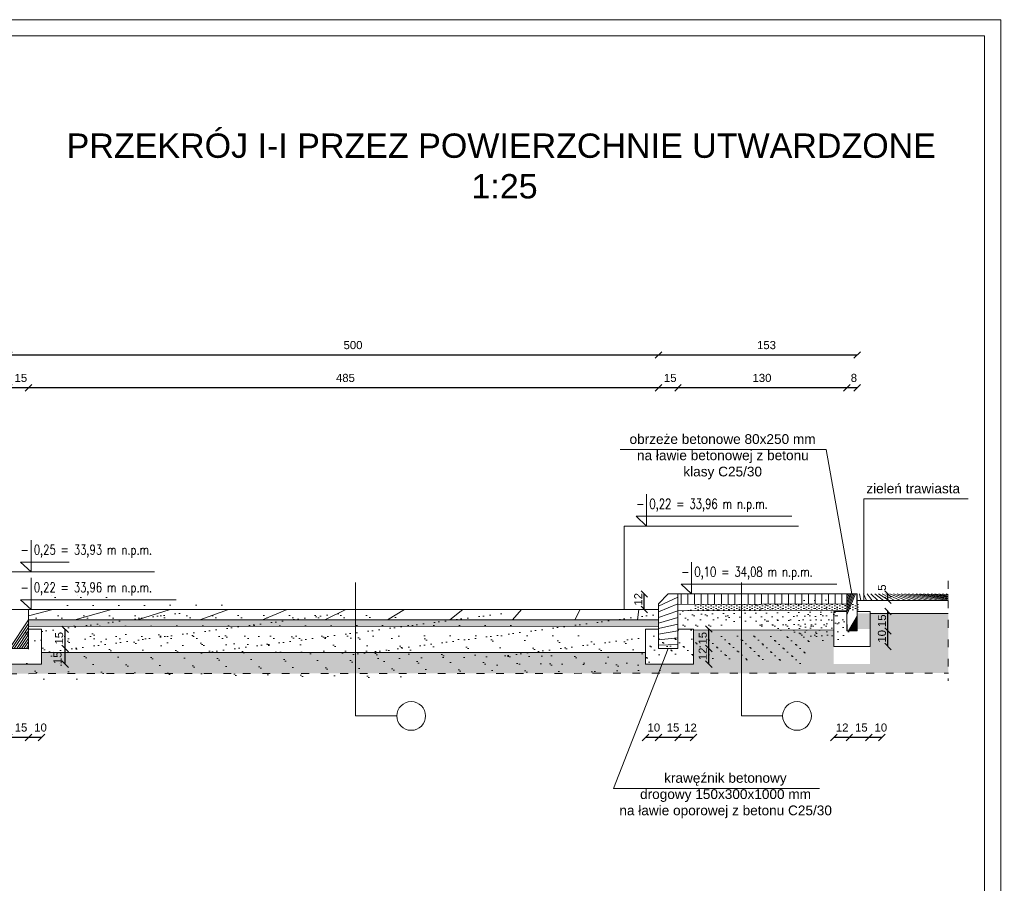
# Model space of a CAD drawing. Header units: millimetres. Extents: x 6528 to 149658, y 3342 to 12852.
# Tile 42 of 122: x 60696 to 63728, y 10192 to 12852. Entities that reach past the tile are written whole.
import ezdxf

# ---------------------------------------------------------------- set-up
doc = ezdxf.new("R2010")
doc.units = ezdxf.units.MM
doc.linetypes.add('ACAD_ISO03W100', pattern=[30, 12, -18])
doc.layers.add('&_opisy_100', color=51, linetype='Continuous', lineweight=20)
doc.layers.add('R-TAB', color=1, linetype='Continuous')
doc.styles.add('Romans', font='romans.shx', dxfattribs={"width": 0.75})
doc.styles.get("Standard").update_dxf_attribs({"font": 'arial.ttf'})
doc.dimstyles.new('ISO-25', dxfattribs={"dimtxt": 2.5, "dimasz": 2.5, "dimexe": 1.25, "dimexo": 0.625, "dimtad": 1, "dimtxsty": 'Standard', "dimcen": 2.5, "dimadec": 0, "dimazin": 0, "dimtfac": 1, "dimtmove": 0, "dimatfit": 3, "dimfxl": 1, "dimarcsym": 0})
pattern_1 = [(45, (-1177904039.336541, -935728624.1401767), (-11.22532015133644, 11.22532015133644), [])]

# ---------------------------------------------------------------- blocks, each defined once
blk = doc.blocks.new('_Oblique')
at = {"color": 0, "linetype": 'ByBlock', "lineweight": -2}
blk.add_line((-0.5, -0.5), (0.5, 0.5), dxfattribs=at)
blk = doc.blocks.new('*D1069')
at = {"color": 0, "lineweight": -2, "transparency": 16777216}
blk.add_line((60722.99367547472, 10641.53837944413), (60662.99367547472, 10641.53837944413), dxfattribs=at)
at = {"layer": 'Defpoints', "color": 0, "transparency": 16777216}
for p in [(60662.99367547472, 10915.5793753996), (60722.99367547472, 10915.5793753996), (60662.99367547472, 10641.53837944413)]:
    blk.add_point(p, dxfattribs=at)
at = {"color": 0, "lineweight": -2, "transparency": 16777216, "xscale": 20, "yscale": 20, "zscale": 20, "rotation": 180}
blk.add_blockref('_Oblique', (60662.99367547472, 10641.53837944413), dxfattribs=at)
at = {"color": 0, "lineweight": -2, "transparency": 16777216, "xscale": 20, "yscale": 20, "zscale": 20}
blk.add_blockref('_Oblique', (60722.99367547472, 10641.53837944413), dxfattribs=at)
at = {"color": 0, "lineweight": 20, "transparency": 16777216, "insert": (60699.92768788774, 10672.06709004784), "char_height": 25, "width": 33.3731241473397, "attachment_point": 5}
blk.add_mtext('15', dxfattribs=at)
blk = doc.blocks.new('*D1070')
at = {"color": 0, "lineweight": -2, "transparency": 16777216}
blk.add_line((60762.99367547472, 10641.53837944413), (60722.99367547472, 10641.53837944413), dxfattribs=at)
at = {"layer": 'Defpoints', "color": 0, "transparency": 16777216}
for p in [(60722.99367547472, 10915.5793753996), (60762.99367547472, 10915.5793753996), (60722.99367547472, 10641.53837944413)]:
    blk.add_point(p, dxfattribs=at)
at = {"color": 0, "lineweight": -2, "transparency": 16777216, "xscale": 20, "yscale": 20, "zscale": 20, "rotation": 180}
blk.add_blockref('_Oblique', (60722.99367547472, 10641.53837944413), dxfattribs=at)
at = {"color": 0, "lineweight": -2, "transparency": 16777216, "xscale": 20, "yscale": 20, "zscale": 20}
blk.add_blockref('_Oblique', (60762.99367547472, 10641.53837944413), dxfattribs=at)
at = {"color": 0, "lineweight": 20, "transparency": 16777216, "insert": (60759.92768788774, 10672.06709004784), "char_height": 25, "width": 33.3731241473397, "attachment_point": 5}
blk.add_mtext('10', dxfattribs=at)
blk = doc.blocks.new('*D1071')
at = {"color": 0, "lineweight": -2, "transparency": 16777216}
blk.add_line((62662.99367547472, 10641.53837944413), (62622.99367547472, 10641.53837944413), dxfattribs=at)
at = {"layer": 'Defpoints', "color": 0, "transparency": 16777216}
for p in [(62662.99367547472, 10915.5793753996), (62622.99367547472, 10867.5793753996), (62622.99367547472, 10641.53837944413)]:
    blk.add_point(p, dxfattribs=at)
at = {"color": 0, "lineweight": -2, "transparency": 16777216, "xscale": 20, "yscale": 20, "zscale": 20, "rotation": 180}
blk.add_blockref('_Oblique', (62622.99367547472, 10641.53837944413), dxfattribs=at)
at = {"color": 0, "lineweight": -2, "transparency": 16777216, "xscale": 20, "yscale": 20, "zscale": 20}
blk.add_blockref('_Oblique', (62662.99367547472, 10641.53837944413), dxfattribs=at)
at = {"color": 0, "lineweight": 20, "transparency": 16777216, "insert": (62648.83481193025, 10672.06709004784), "char_height": 25, "width": 33.3731241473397, "attachment_point": 5}
blk.add_mtext('10', dxfattribs=at)
blk = doc.blocks.new('*D1072')
at = {"color": 0, "lineweight": -2, "transparency": 16777216}
blk.add_line((62722.99367547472, 10641.53837944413), (62662.99367547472, 10641.53837944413), dxfattribs=at)
at = {"layer": 'Defpoints', "color": 0, "transparency": 16777216}
for p in [(62662.99367547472, 10915.5793753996), (62722.99367547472, 10915.5793753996), (62662.99367547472, 10641.53837944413)]:
    blk.add_point(p, dxfattribs=at)
at = {"color": 0, "lineweight": -2, "transparency": 16777216, "xscale": 20, "yscale": 20, "zscale": 20, "rotation": 180}
blk.add_blockref('_Oblique', (62662.99367547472, 10641.53837944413), dxfattribs=at)
at = {"color": 0, "lineweight": -2, "transparency": 16777216, "xscale": 20, "yscale": 20, "zscale": 20}
blk.add_blockref('_Oblique', (62722.99367547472, 10641.53837944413), dxfattribs=at)
at = {"color": 0, "lineweight": 20, "transparency": 16777216, "insert": (62707.92768788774, 10672.06709004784), "char_height": 25, "width": 33.3731241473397, "attachment_point": 5}
blk.add_mtext('15', dxfattribs=at)
blk = doc.blocks.new('*D1073')
at = {"color": 0, "lineweight": -2, "transparency": 16777216}
blk.add_line((62770.99367547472, 10641.53837944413), (62722.99367547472, 10641.53837944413), dxfattribs=at)
at = {"layer": 'Defpoints', "color": 0, "transparency": 16777216}
for p in [(62722.99367547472, 10915.5793753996), (62770.99367547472, 10915.5793753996), (62722.99367547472, 10641.53837944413)]:
    blk.add_point(p, dxfattribs=at)
at = {"color": 0, "lineweight": -2, "transparency": 16777216, "xscale": 20, "yscale": 20, "zscale": 20, "rotation": 180}
blk.add_blockref('_Oblique', (62722.99367547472, 10641.53837944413), dxfattribs=at)
at = {"color": 0, "lineweight": -2, "transparency": 16777216, "xscale": 20, "yscale": 20, "zscale": 20}
blk.add_blockref('_Oblique', (62770.99367547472, 10641.53837944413), dxfattribs=at)
at = {"color": 0, "lineweight": 20, "transparency": 16777216, "insert": (62761.62037897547, 10671.81805051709), "char_height": 25, "width": 33.3731241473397, "attachment_point": 5}
blk.add_mtext('12', dxfattribs=at)
blk = doc.blocks.new('*D1074')
at = {"color": 0, "lineweight": -2, "transparency": 16777216}
blk.add_line((63250.99367547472, 10641.53837944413), (63202.99367547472, 10641.53837944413), dxfattribs=at)
at = {"layer": 'Defpoints', "color": 0, "transparency": 16777216}
for p in [(63250.99367547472, 10915.5793753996), (63202.99367547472, 10867.5793753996), (63202.99367547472, 10641.53837944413)]:
    blk.add_point(p, dxfattribs=at)
at = {"color": 0, "lineweight": -2, "transparency": 16777216, "xscale": 20, "yscale": 20, "zscale": 20, "rotation": 180}
blk.add_blockref('_Oblique', (63202.99367547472, 10641.53837944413), dxfattribs=at)
at = {"color": 0, "lineweight": -2, "transparency": 16777216, "xscale": 20, "yscale": 20, "zscale": 20}
blk.add_blockref('_Oblique', (63250.99367547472, 10641.53837944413), dxfattribs=at)
at = {"color": 0, "lineweight": 20, "transparency": 16777216, "insert": (63228.83481193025, 10672.06709004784), "char_height": 25, "width": 33.3731241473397, "attachment_point": 5}
blk.add_mtext('12', dxfattribs=at)
blk = doc.blocks.new('*D1075')
at = {"color": 0, "lineweight": -2, "transparency": 16777216}
blk.add_line((63310.99367547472, 10641.53837944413), (63250.99367547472, 10641.53837944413), dxfattribs=at)
at = {"layer": 'Defpoints', "color": 0, "transparency": 16777216}
for p in [(63250.99367547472, 10915.5793753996), (63310.99367547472, 10915.5793753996), (63250.99367547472, 10641.53837944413)]:
    blk.add_point(p, dxfattribs=at)
at = {"color": 0, "lineweight": -2, "transparency": 16777216, "xscale": 20, "yscale": 20, "zscale": 20, "rotation": 180}
blk.add_blockref('_Oblique', (63250.99367547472, 10641.53837944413), dxfattribs=at)
at = {"color": 0, "lineweight": -2, "transparency": 16777216, "xscale": 20, "yscale": 20, "zscale": 20}
blk.add_blockref('_Oblique', (63310.99367547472, 10641.53837944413), dxfattribs=at)
at = {"color": 0, "lineweight": 20, "transparency": 16777216, "insert": (63287.92768788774, 10672.06709004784), "char_height": 25, "width": 33.3731241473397, "attachment_point": 5}
blk.add_mtext('15', dxfattribs=at)
blk = doc.blocks.new('*D1076')
at = {"color": 0, "lineweight": -2, "transparency": 16777216}
blk.add_line((63350.99367547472, 10641.53837944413), (63310.99367547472, 10641.53837944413), dxfattribs=at)
at = {"layer": 'Defpoints', "color": 0, "transparency": 16777216}
for p in [(63310.99367547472, 10915.5793753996), (63350.99367547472, 10915.5793753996), (63310.99367547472, 10641.53837944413)]:
    blk.add_point(p, dxfattribs=at)
at = {"color": 0, "lineweight": -2, "transparency": 16777216, "xscale": 20, "yscale": 20, "zscale": 20, "rotation": 180}
blk.add_blockref('_Oblique', (63310.99367547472, 10641.53837944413), dxfattribs=at)
at = {"color": 0, "lineweight": -2, "transparency": 16777216, "xscale": 20, "yscale": 20, "zscale": 20}
blk.add_blockref('_Oblique', (63350.99367547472, 10641.53837944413), dxfattribs=at)
at = {"color": 0, "lineweight": 20, "transparency": 16777216, "insert": (63347.92768788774, 10672.06709004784), "char_height": 25, "width": 33.3731241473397, "attachment_point": 5}
blk.add_mtext('10', dxfattribs=at)
blk = doc.blocks.new('*D1077')
at = {"color": 0, "lineweight": -2, "transparency": 16777216}
blk.add_line((60835.70829034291, 10867.5793753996), (60835.70829034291, 10915.5793753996), dxfattribs=at)
at = {"layer": 'Defpoints', "color": 0, "transparency": 16777216}
for p in [(60722.99367547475, 10915.5793753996), (60835.70829034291, 10915.5793753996), (60762.99367547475, 10867.5793753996)]:
    blk.add_point(p, dxfattribs=at)
at = {"color": 0, "lineweight": -2, "transparency": 16777216, "xscale": 20, "yscale": 20, "zscale": 20}
for p, rotation in [((60835.70829034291, 10915.5793753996), 90), ((60835.70829034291, 10867.5793753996), 270)]:
    blk.add_blockref('_Oblique', p, dxfattribs=dict(at, rotation=rotation))
at = {"color": 0, "lineweight": 20, "transparency": 16777216, "insert": (60812.25254416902, 10886.90258397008), "char_height": 25, "attachment_point": 5, "rotation": 90}
blk.add_mtext('15', dxfattribs=at)
blk = doc.blocks.new('*D1078')
at = {"color": 0, "lineweight": -2, "transparency": 16777216}
blk.add_line((60835.70829320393, 10915.5793753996), (60835.70829320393, 10974.67140616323), dxfattribs=at)
at = {"layer": 'Defpoints', "color": 0, "transparency": 16777216}
for p in [(60722.99367547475, 10974.67140616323), (60835.70829320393, 10974.67140616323), (60762.99367547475, 10915.5793753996)]:
    blk.add_point(p, dxfattribs=at)
at = {"color": 0, "lineweight": -2, "transparency": 16777216, "xscale": 20, "yscale": 20, "zscale": 20}
for p, rotation in [((60835.70829320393, 10974.67140616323), 90), ((60835.70829320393, 10915.5793753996), 270)]:
    blk.add_blockref('_Oblique', p, dxfattribs=dict(at, rotation=rotation))
at = {"color": 0, "lineweight": 20, "transparency": 16777216, "insert": (60817.14517188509, 10947.12523747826), "char_height": 25, "attachment_point": 5, "rotation": 90}
blk.add_mtext('15', dxfattribs=at)
blk = doc.blocks.new('*D1079')
at = {"color": 0, "lineweight": -2, "transparency": 16777216}
blk.add_line((62619.29196930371, 11035.57937778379), (62619.29196930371, 11083.5793753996), dxfattribs=at)
at = {"layer": 'Defpoints', "color": 0, "transparency": 16777216}
for p in [(62619.29196930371, 11083.5793753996), (62692.99367547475, 11083.5793753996), (62546.5773487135, 11035.57937778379)]:
    blk.add_point(p, dxfattribs=at)
at = {"color": 0, "lineweight": -2, "transparency": 16777216, "xscale": 20, "yscale": 20, "zscale": 20}
for p, rotation in [((62619.29196930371, 11083.5793753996), 90), ((62619.29196930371, 11035.57937778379), 270)]:
    blk.add_blockref('_Oblique', p, dxfattribs=dict(at, rotation=rotation))
at = {"color": 0, "lineweight": 20, "transparency": 16777216, "insert": (62600.72884512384, 11067.12523986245), "char_height": 25, "attachment_point": 5, "rotation": 90}
blk.add_mtext('12', dxfattribs=at)
blk = doc.blocks.new('*D1080')
at = {"color": 0, "lineweight": -2, "transparency": 16777216}
blk.add_line((62817.92563081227, 10867.5793753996), (62817.92563081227, 10915.58498598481), dxfattribs=at)
at = {"layer": 'Defpoints', "color": 0, "transparency": 16777216}
for p in [(62722.99367547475, 10915.58498598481), (62817.92563081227, 10915.58498598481), (62770.99367547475, 10867.5793753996)]:
    blk.add_point(p, dxfattribs=at)
at = {"color": 0, "lineweight": -2, "transparency": 16777216, "xscale": 20, "yscale": 20, "zscale": 20}
for p, rotation in [((62817.92563081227, 10915.58498598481), 90), ((62817.92563081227, 10867.5793753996), 270)]:
    blk.add_blockref('_Oblique', p, dxfattribs=dict(at, rotation=rotation))
at = {"color": 0, "lineweight": 20, "transparency": 16777216, "insert": (62799.36250520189, 10899.13085044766), "char_height": 25, "attachment_point": 5, "rotation": 90}
blk.add_mtext('12', dxfattribs=at)
blk = doc.blocks.new('*D1081')
at = {"color": 0, "lineweight": -2, "transparency": 16777216}
blk.add_line((62817.92563319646, 10915.57937349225), (62817.92563319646, 10975.5793753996), dxfattribs=at)
at = {"layer": 'Defpoints', "color": 0, "transparency": 16777216}
for p in [(62722.99367547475, 10975.5793753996), (62817.92563319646, 10975.5793753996), (62770.99367547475, 10915.57937349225)]:
    blk.add_point(p, dxfattribs=at)
at = {"color": 0, "lineweight": -2, "transparency": 16777216, "xscale": 20, "yscale": 20, "zscale": 20}
for p, rotation in [((62817.92563319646, 10975.5793753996), 90), ((62817.92563319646, 10915.57937349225), 270)]:
    blk.add_blockref('_Oblique', p, dxfattribs=dict(at, rotation=rotation))
at = {"color": 0, "lineweight": 20, "transparency": 16777216, "insert": (62799.36250520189, 10947.13084854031), "char_height": 25, "attachment_point": 5, "rotation": 90}
blk.add_mtext('15', dxfattribs=at)
blk = doc.blocks.new('*D1082')
at = {"color": 0, "lineweight": -2, "transparency": 16777216}
blk.add_line((63369.92563319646, 10921.5793753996), (63369.92563319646, 10969.58498598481), dxfattribs=at)
at = {"layer": 'Defpoints', "color": 0, "transparency": 16777216}
for p in [(63274.99367547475, 10969.58498598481), (63369.92563319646, 10969.58498598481), (63314.99367547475, 10921.5793753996)]:
    blk.add_point(p, dxfattribs=at)
at = {"color": 0, "lineweight": -2, "transparency": 16777216, "xscale": 20, "yscale": 20, "zscale": 20}
for p, rotation in [((63369.92563319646, 10969.58498598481), 90), ((63369.92563319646, 10921.5793753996), 270)]:
    blk.add_blockref('_Oblique', p, dxfattribs=dict(at, rotation=rotation))
at = {"color": 0, "lineweight": 20, "transparency": 16777216, "insert": (63351.36250520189, 10953.13085044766), "char_height": 25, "attachment_point": 5, "rotation": 90}
blk.add_mtext('10', dxfattribs=at)
blk = doc.blocks.new('*D1083')
at = {"color": 0, "lineweight": -2, "transparency": 16777216}
blk.add_line((63369.92563415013, 10969.57937349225), (63369.92563415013, 11029.5793753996), dxfattribs=at)
at = {"layer": 'Defpoints', "color": 0, "transparency": 16777216}
for p in [(63274.99367547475, 11029.5793753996), (63369.92563415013, 11029.5793753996), (63322.99367547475, 10969.57937349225)]:
    blk.add_point(p, dxfattribs=at)
at = {"color": 0, "lineweight": -2, "transparency": 16777216, "xscale": 20, "yscale": 20, "zscale": 20}
for p, rotation in [((63369.92563415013, 11029.5793753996), 90), ((63369.92563415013, 10969.57937349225), 270)]:
    blk.add_blockref('_Oblique', p, dxfattribs=dict(at, rotation=rotation))
at = {"color": 0, "lineweight": 20, "transparency": 16777216, "insert": (63351.36250520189, 11001.13084854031), "char_height": 25, "attachment_point": 5, "rotation": 90}
blk.add_mtext('15', dxfattribs=at)
blk = doc.blocks.new('*D1084')
at = {"color": 0, "lineweight": -2, "transparency": 16777216}
blk.add_line((63369.92563701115, 11064.11058939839), (63369.92563701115, 11083.57937516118), dxfattribs=at)
at = {"layer": 'Defpoints', "color": 0, "transparency": 16777216}
for p in [(63274.99367547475, 11083.57937516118), (63369.92563701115, 11083.57937516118), (63322.99367547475, 11064.11058939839)]:
    blk.add_point(p, dxfattribs=at)
at = {"color": 0, "lineweight": -2, "transparency": 16777216, "xscale": 20, "yscale": 20, "zscale": 20}
for p, rotation in [((63369.92563701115, 11083.57937516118), 90), ((63369.92563701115, 11064.11058939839), 270)]:
    blk.add_blockref('_Oblique', p, dxfattribs=dict(at, rotation=rotation))
at = {"color": 0, "lineweight": 20, "transparency": 16777216, "insert": (63351.36250520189, 11103.15537203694), "char_height": 25, "attachment_point": 5, "rotation": 90}
blk.add_mtext('5', dxfattribs=at)
blk = doc.blocks.new('*D1087')
at = {"color": 0, "lineweight": -2, "transparency": 16777216}
blk.add_line((60722.99367547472, 11718.38259161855), (60662.99367547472, 11718.38259161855), dxfattribs=at)
at = {"layer": 'Defpoints', "color": 0, "transparency": 16777216}
for p in [(60662.99367547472, 11718.38259161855), (60662.99367547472, 11107.5793753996), (60722.99367547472, 11077.5793753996)]:
    blk.add_point(p, dxfattribs=at)
at = {"color": 0, "lineweight": -2, "transparency": 16777216, "xscale": 20, "yscale": 20, "zscale": 20, "rotation": 180}
blk.add_blockref('_Oblique', (60662.99367547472, 11718.38259161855), dxfattribs=at)
at = {"color": 0, "lineweight": -2, "transparency": 16777216, "xscale": 20, "yscale": 20, "zscale": 20}
blk.add_blockref('_Oblique', (60722.99367547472, 11718.38259161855), dxfattribs=at)
at = {"color": 0, "lineweight": 20, "transparency": 16777216, "insert": (60699.34563661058, 11748.91130222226), "char_height": 25, "width": 33.3731241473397, "attachment_point": 5}
blk.add_mtext('15', dxfattribs=at)
blk = doc.blocks.new('*D1088')
at = {"color": 0, "lineweight": -2, "transparency": 16777216}
blk.add_line((62662.99367547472, 11718.38259161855), (60722.99367547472, 11718.38259161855), dxfattribs=at)
at = {"layer": 'Defpoints', "color": 0, "transparency": 16777216}
for p in [(60722.99367547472, 11718.38259161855), (62662.99367547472, 11053.5793753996), (60722.99367547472, 11035.5793753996)]:
    blk.add_point(p, dxfattribs=at)
at = {"color": 0, "lineweight": -2, "transparency": 16777216, "xscale": 20, "yscale": 20, "zscale": 20, "rotation": 180}
blk.add_blockref('_Oblique', (60722.99367547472, 11718.38259161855), dxfattribs=at)
at = {"color": 0, "lineweight": -2, "transparency": 16777216, "xscale": 20, "yscale": 20, "zscale": 20}
blk.add_blockref('_Oblique', (62662.99367547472, 11718.38259161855), dxfattribs=at)
at = {"color": 0, "lineweight": 20, "transparency": 16777216, "insert": (61698.93207765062, 11748.91130222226), "char_height": 25, "width": 33.3731241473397, "attachment_point": 5}
blk.add_mtext('485', dxfattribs=at)
blk = doc.blocks.new('*D1089')
at = {"color": 0, "lineweight": -2, "transparency": 16777216}
blk.add_line((62722.99367547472, 11718.38259161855), (62662.99367547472, 11718.38259161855), dxfattribs=at)
at = {"layer": 'Defpoints', "color": 0, "transparency": 16777216}
for p in [(62662.99367547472, 11718.38259161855), (62662.99367547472, 11107.5793753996), (62722.99367547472, 11077.5793753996)]:
    blk.add_point(p, dxfattribs=at)
at = {"color": 0, "lineweight": -2, "transparency": 16777216, "xscale": 20, "yscale": 20, "zscale": 20, "rotation": 180}
blk.add_blockref('_Oblique', (62662.99367547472, 11718.38259161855), dxfattribs=at)
at = {"color": 0, "lineweight": -2, "transparency": 16777216, "xscale": 20, "yscale": 20, "zscale": 20}
blk.add_blockref('_Oblique', (62722.99367547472, 11718.38259161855), dxfattribs=at)
at = {"color": 0, "lineweight": 20, "transparency": 16777216, "insert": (62699.34563661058, 11748.91130222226), "char_height": 25, "width": 33.3731241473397, "attachment_point": 5}
blk.add_mtext('15', dxfattribs=at)
blk = doc.blocks.new('*D1090')
at = {"color": 0, "lineweight": -2, "transparency": 16777216}
blk.add_line((63242.99367547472, 11718.38259161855), (62722.99367547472, 11718.38259161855), dxfattribs=at)
at = {"layer": 'Defpoints', "color": 0, "transparency": 16777216}
for p in [(62722.99367547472, 11718.38259161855), (62722.99367547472, 11083.5793753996), (63242.99367547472, 11083.57937528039)]:
    blk.add_point(p, dxfattribs=at)
at = {"color": 0, "lineweight": -2, "transparency": 16777216, "xscale": 20, "yscale": 20, "zscale": 20, "rotation": 180}
blk.add_blockref('_Oblique', (62722.99367547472, 11718.38259161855), dxfattribs=at)
at = {"color": 0, "lineweight": -2, "transparency": 16777216, "xscale": 20, "yscale": 20, "zscale": 20}
blk.add_blockref('_Oblique', (63242.99367547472, 11718.38259161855), dxfattribs=at)
at = {"color": 0, "lineweight": 20, "transparency": 16777216, "insert": (62981.82799363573, 11748.91130222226), "char_height": 25, "width": 33.3731241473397, "attachment_point": 5}
blk.add_mtext('130', dxfattribs=at)
blk = doc.blocks.new('*D1091')
at = {"color": 0, "lineweight": -2, "transparency": 16777216}
blk.add_line((63274.99367547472, 11718.38259161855), (63242.99367547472, 11718.38259161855), dxfattribs=at)
at = {"layer": 'Defpoints', "color": 0, "transparency": 16777216}
for p in [(63242.99367547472, 11718.38259161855), (63242.99367547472, 11083.57937528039), (63274.99367547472, 11083.57937516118)]:
    blk.add_point(p, dxfattribs=at)
at = {"color": 0, "lineweight": -2, "transparency": 16777216, "xscale": 20, "yscale": 20, "zscale": 20, "rotation": 180}
blk.add_blockref('_Oblique', (63242.99367547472, 11718.38259161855), dxfattribs=at)
at = {"color": 0, "lineweight": -2, "transparency": 16777216, "xscale": 20, "yscale": 20, "zscale": 20}
blk.add_blockref('_Oblique', (63274.99367547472, 11718.38259161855), dxfattribs=at)
at = {"color": 0, "lineweight": 20, "transparency": 16777216, "insert": (63264.9210810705, 11748.91130222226), "char_height": 25, "width": 33.3731241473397, "attachment_point": 5}
blk.add_mtext('8', dxfattribs=at)
blk = doc.blocks.new('*D1092')
at = {"color": 0, "lineweight": -2, "transparency": 16777216}
blk.add_line((63274.99367547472, 11819.44432474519), (62662.99367547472, 11819.44432474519), dxfattribs=at)
at = {"layer": 'Defpoints', "color": 0, "transparency": 16777216}
for p in [(62662.99367547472, 11819.44432474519), (63274.99367547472, 11083.57937516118), (62662.99367547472, 11053.5793753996)]:
    blk.add_point(p, dxfattribs=at)
at = {"color": 0, "lineweight": -2, "transparency": 16777216, "xscale": 20, "yscale": 20, "zscale": 20, "rotation": 180}
blk.add_blockref('_Oblique', (62662.99367547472, 11819.44432474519), dxfattribs=at)
at = {"color": 0, "lineweight": -2, "transparency": 16777216, "xscale": 20, "yscale": 20, "zscale": 20}
blk.add_blockref('_Oblique', (63274.99367547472, 11819.44432474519), dxfattribs=at)
at = {"color": 0, "lineweight": 20, "transparency": 16777216, "insert": (62995.81498003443, 11849.9730353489), "char_height": 25, "width": 33.3731241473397, "attachment_point": 5}
blk.add_mtext('153', dxfattribs=at)
blk = doc.blocks.new('*D1093')
at = {"color": 0, "lineweight": -2, "transparency": 16777216}
blk.add_line((62662.99367547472, 11819.44432474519), (60662.99367547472, 11819.44432474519), dxfattribs=at)
at = {"layer": 'Defpoints', "color": 0, "transparency": 16777216}
for p in [(60662.99367547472, 11819.44432474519), (62662.99367547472, 11083.57937516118), (60662.99367547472, 11029.5793753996)]:
    blk.add_point(p, dxfattribs=at)
at = {"color": 0, "lineweight": -2, "transparency": 16777216, "xscale": 20, "yscale": 20, "zscale": 20, "rotation": 180}
blk.add_blockref('_Oblique', (60662.99367547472, 11819.44432474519), dxfattribs=at)
at = {"color": 0, "lineweight": -2, "transparency": 16777216, "xscale": 20, "yscale": 20, "zscale": 20}
blk.add_blockref('_Oblique', (62662.99367547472, 11819.44432474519), dxfattribs=at)
at = {"color": 0, "lineweight": 20, "transparency": 16777216, "insert": (61722.33146691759, 11849.9730353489), "char_height": 25, "width": 33.3731241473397, "attachment_point": 5}
blk.add_mtext('500', dxfattribs=at)

msp = doc.modelspace()

# ---------------------------------------------------------------- hatches: boundary and pattern name
at = {"lineweight": 20}
h = msp.add_hatch(dxfattribs=at)
h.set_pattern_fill('ANSI31', color=256, scale=5)
h.set_pattern_definition(pattern_1)
h.paths.add_polyline_path([(62722.99367547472, 11083.5793753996), (62692.99367547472, 11083.5793753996), (62662.99367547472, 11053.5793753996), (62662.99367547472, 10915.5793753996), (62722.99367547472, 10915.5793753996)])
h = msp.add_hatch(dxfattribs=at)
h.set_pattern_fill('LINE', color=256, scale=8, angle=90)
h.set_pattern_definition([(90, (-1177904077.199983, -935728624.1401767), (-25.4, 1.555301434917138e-15), [])])
h.paths.add_polyline_path([(62722.99367547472, 11083.5793753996), (62722.99367547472, 11051.5793753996), (63242.99367547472, 11053.5793753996), (63242.99367547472, 11083.57937528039)])
h = msp.add_hatch(dxfattribs=at)
h.set_pattern_fill('ANSI31', color=256, scale=5)
h.set_pattern_definition(pattern_1)
h.paths.add_polyline_path([(63274.99367547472, 11053.5793753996), (63274.99367547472, 11083.57937528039), (63242.99367547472, 11083.57937528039), (63242.99367547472, 11006.95504368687), (63242.99367547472, 10969.5793753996), (63274.99367547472, 10969.5793753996), (63274.99367547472, 11023.5793753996)])
h = msp.add_hatch(dxfattribs=at)
h.set_pattern_fill('LINE', color=256, scale=5, angle=90)
h.set_pattern_definition([(90, (-1177904077.199983, -935728624.1401767), (-15.875, 9.720633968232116e-16), [])])
h.paths.add_polyline_path([(63555.5206236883, 11083.57937516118), (63274.99367547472, 11083.57937516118), (63274.99367547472, 11063.57937528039), (63555.5206236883, 11063.57937528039)])
h = msp.add_hatch(dxfattribs=at)
h.set_pattern_fill('DOTS', color=256, scale=5, angle=90)
h.set_pattern_definition([(90, (-1177904077.199983, -935728624.1401767), (-7.9375, 3.96875), [0, -7.9375])])
h.paths.add_polyline_path([(63242.99367547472, 11033.5793753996), (63242.99367547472, 11053.5793753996), (62722.99367547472, 11051.5793753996), (62722.99367547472, 11035.5793753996), (62722.99367547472, 11031.5793753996)])
h = msp.add_hatch(dxfattribs=at)
h.set_pattern_fill('AR-CONC', color=256, scale=0.5)
h.set_pattern_definition([(49.99999999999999, (-1177904077.199983, -935728624.1401767), (91.092334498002, -7.969542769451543), [9.525, -104.775]), (355, (-1177904077.199983, -935728624.1401767), (-17.62171071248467, 95.52842261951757), [7.62, -83.820292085]), (100.4514447, (-1177904069.608979, -935728624.8043034), (73.47062354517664, 87.55887595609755), [8.095004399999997, -89.04512229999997]), (46.18420000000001, (-1177904077.199983, -935728598.7401767), (135.539520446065, -21.02116396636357), [14.2875, -157.1625]), (96.63555760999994, (-1177904065.905033, -935728600.4919267), (118.7020670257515, 123.7130622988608), [12.14251157, -133.56780408]), (351.1841511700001, (-1177904077.199983, -935728598.7401767), (118.7020670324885, 123.7130622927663), [11.429983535, -125.72986596]), (21, (-1177904064.499983, -935728605.0901767), (75.80719563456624, -51.1325990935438), [9.525, -104.775]), (326.0000000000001, (-1177904064.499983, -935728605.0901767), (30.90101417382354, 92.09398306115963), [7.62, -83.82]), (71.45144499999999, (-1177904058.182716, -935728609.3512266), (106.7082096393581, 40.96138444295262), [8.0950044, -89.04496879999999]), (37.50000000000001, (-1177904077.199983, -935728624.1401767), (1.544301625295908, 42.27751943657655), [0, -82.804, 0, -85.09, 0, -84.1375]), (7.499999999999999, (-1177904077.199983, -935728624.1401767), (33.40983125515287, 50.09028740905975), [0, -48.514, 0, -80.899, 0, -32.0675]), (327.5, (-1177904105.520983, -935728624.1401767), (67.7952975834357, -2.864371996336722), [0, -31.75, 0, -99.06, 0, -131.445]), (317.5, (-1177904118.220983, -935728624.1401767), (74.06459069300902, 12.71324551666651), [0, -41.275, 0, -65.786, 0, -93.345])])
h.paths.add_polyline_path([(60663.0382480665, 10838.06089033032), (63555.5206236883, 10839.81453288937), (63555.5206236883, 11023.57937528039), (63274.99367547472, 11023.5793753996), (63274.99367547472, 10975.5793753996), (63314.99367547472, 10975.5793753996), (63314.99367547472, 10867.5793753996), (63202.99367547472, 10867.5793753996), (63202.99367547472, 10973.5793753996), (62770.99367547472, 10971.76399077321), (62770.99367547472, 10867.5793753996), (62622.99367547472, 10867.5793753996), (62622.99367547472, 10903.5793753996), (60762.99367547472, 10903.5793753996), (60762.99367547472, 10867.5793753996), (60614.99367547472, 10867.5793753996), (60614.99367547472, 10912.29937542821), (58302.99367547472, 10946.97937537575), (58302.99367547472, 10939.5793753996), (58154.99367547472, 10939.5793753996), (58154.02338433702, 10876.90267766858)])
h = msp.add_hatch(dxfattribs=at)
h.set_pattern_fill('ANSI31', color=256, scale=5)
h.set_pattern_definition(pattern_1)
h.paths.add_polyline_path([(60722.99367547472, 11005.5793753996), (60722.99367547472, 11035.5793753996), (60662.99367547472, 11035.5793753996), (60662.99367547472, 10987.5793753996), (60662.99367547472, 10915.5793753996), (60722.99367547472, 10915.5793753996)])
h = msp.add_hatch(dxfattribs=at)
h.set_pattern_fill('LINE', color=256, scale=60, angle=90)
h.set_pattern_definition([(90, (-1177904039.336541, -935728624.1401767), (-190.5, 1.166476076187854e-14), [])])
h.paths.add_polyline_path([(62662.99367547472, 11003.5793753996), (62662.99367547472, 11035.5793753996), (60722.99367547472, 11035.5793753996), (60722.99367547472, 11003.5793753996)])
at = {"lineweight": 20, "transparency": 33554687}
h = msp.add_hatch(dxfattribs=at)
h.set_pattern_fill('AR-SAND', color=256, scale=0.5)
h.set_pattern_definition([(37.50000000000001, (-1177904077.199983, -935728624.1401767), (-0.8000156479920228, 24.47066186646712), [0, -19.304, 0, -21.59, 0, -20.6375]), (7.499999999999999, (-1177904077.199983, -935728624.1401767), (22.47616415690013, 35.84125502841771), [0, -10.414, 0, -17.399, 0, -6.6675]), (327.5, (-1177904092.820983, -935728624.1401767), (39.5496185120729, 0.0718592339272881), [0, -6.35, 0, -22.86, 0, -29.845]), (317.5, (-1177904092.820983, -935728624.1401767), (38.17782262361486, 11.14646616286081), [0, -3.175, 0, -14.986, 0, -17.145])])
h.paths.add_polyline_path([(63202.99367547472, 10973.5793753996), (63202.99367547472, 11023.5793753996), (63242.99367547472, 11023.5793753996), (63242.99367547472, 11033.5793753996), (62722.99367547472, 11031.5793753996), (62722.99367547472, 11011.5793753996), (62770.99367547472, 11011.5793753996), (62770.99367547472, 10971.76399077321)])
at = {"lineweight": 20}
h = msp.add_hatch(dxfattribs=at)
h.set_pattern_fill('DOTS', color=256, scale=5)
h.set_pattern_definition([(0, (-1177904077.199983, -935728624.1401767), (3.96875, 7.9375), [0, -7.9375])])
h.paths.add_polyline_path([(62662.99367547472, 10984.5793753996), (62662.99367547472, 11003.5793753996), (60722.99367547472, 11003.5793753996), (60722.99367547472, 10983.5793753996)])
h = msp.add_hatch(dxfattribs=at)
h.set_pattern_fill('AR-SAND', color=256)
h.set_pattern_definition([(37.50000000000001, (-1177904077.199983, -935728624.1401767), (-1.600031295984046, 48.94132373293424), [0, -38.608, 0, -43.18, 0, -41.275]), (7.499999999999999, (-1177904077.199983, -935728624.1401767), (44.95232831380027, 71.68251005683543), [0, -20.828, 0, -34.798, 0, -13.335]), (327.5, (-1177904108.441983, -935728624.1401767), (79.0992370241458, 0.1437184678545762), [0, -12.7, 0, -45.72, 0, -59.69]), (317.5, (-1177904108.441983, -935728624.1401767), (76.35564524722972, 22.29293232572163), [0, -6.35, 0, -29.972, 0, -34.29])])
h.paths.add_polyline_path([(60722.99367547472, 10983.5793753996), (60722.99367547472, 10975.5793753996), (60762.99367547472, 10975.5793753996), (60762.99367547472, 10903.5793753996), (62622.99367547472, 10903.5793753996), (62622.99367547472, 10975.5793753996), (62662.99367547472, 10975.5793753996), (62662.99367547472, 10984.5793753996)])

# ---------------------------------------------------------------- linework, layer by layer
at = {"layer": '&_opisy_100', "color": 0}
for points in [[(62626.50971079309, 11390.91244782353), (62626.50971079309, 11292.91861523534), (62594.38342142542, 11322.98480976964), (63073.79115367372, 11322.98480976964)], [(60730.6313333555, 11249.56540013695), (60730.6313333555, 11151.57156754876), (60698.50504398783, 11181.63776208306), (60848.2468500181, 11181.63776208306)], [(62765.00635600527, 11181.57320798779), (62765.00635600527, 11083.5793753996), (62732.88006663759, 11113.6455699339), (63212.2877988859, 11113.6455699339)], [(60730.6313333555, 11133.57320798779), (60730.6313333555, 11035.5793753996), (60698.50504398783, 11065.6455699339), (61177.91277623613, 11065.6455699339)]]:
    msp.add_lwpolyline(points, dxfattribs=at)
at = {"color": 2, "lineweight": 20}
msp.add_line((63717.2031972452, 12852.38617421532), (57777.2031972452, 12852.38617421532), dxfattribs=at)
at = {"lineweight": 20}
for p, q in [((63717.2031972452, 8652.386174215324), (63717.2031972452, 12852.38617421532)), ((57827.2031972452, 12802.38617421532), (63667.2031972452, 12802.38617421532)), ((63667.2031972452, 12802.38617421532), (63667.2031972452, 8702.386174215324)), ((62545.48249221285, 11528.39646340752), (63179.16886520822, 11528.39646340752)), ((63179.16886520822, 11528.39646340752), (63258.99367547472, 11083.57937528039)), ((63295.61885571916, 11376.19614793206), (63617.09676456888, 11376.19614793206)), ((63295.61885571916, 11376.19614793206), (63295.61885571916, 11063.57937516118)), ((62556.89359403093, 11035.5793753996), (62556.89359403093, 11292.91861523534)), ((62556.89359403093, 11292.91861523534), (63094.50587273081, 11292.91861523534)), ((60662.99367547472, 11151.57156754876), (61111.20939183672, 11151.57156754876)), ((61730.41379762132, 11119.39938236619), (61730.41379762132, 10707.84169687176)), ((62918.52489495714, 11119.39938236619), (62918.52489495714, 10707.84169687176)), ((62692.99367547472, 11083.5793753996), (62662.99367547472, 11053.5793753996)), ((62722.99367547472, 11083.5793753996), (62692.99367547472, 11083.5793753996)), ((62722.99367547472, 10915.5793753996), (62722.99367547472, 11083.5793753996)), ((62722.99367547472, 11083.5793753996), (62722.99367547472, 11035.5793753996)), ((62722.99367547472, 11083.5793753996), (62722.99367547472, 11035.5793753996)), ((62722.99367547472, 11083.5793753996), (63274.99367547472, 11083.57937528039)), ((63274.99367547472, 11083.57937528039), (63242.99367547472, 11083.57937528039)), ((63242.99367547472, 11083.57937528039), (63242.99367547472, 11006.95504368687)), ((63274.99367547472, 11083.57937528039), (63274.99367547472, 11006.95504368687)), ((63274.99367547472, 11083.57937528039), (63274.99367547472, 11063.57937528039)), ((62662.99367547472, 11053.5793753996), (62662.99367547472, 10915.5793753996)), ((62722.99367547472, 11051.5793753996), (63242.99367547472, 11053.5793753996)), ((63242.99367547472, 11053.5793753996), (63242.99367547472, 10969.5793753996)), ((63274.99367547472, 11063.57937528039), (63555.5206236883, 11063.57937528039)), ((63274.99367547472, 11053.5793753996), (63274.99367547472, 10969.5793753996)), ((60662.99367547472, 11035.5793753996), (60722.99367547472, 11035.5793753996)), ((60722.99367547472, 11035.5793753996), (60722.99367547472, 10913.76343692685)), ((60722.99367547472, 11035.5793753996), (62662.99367547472, 11035.5793753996)), ((62722.99367547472, 11031.5793753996), (63242.99367547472, 11033.5793753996)), ((63202.99367547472, 10921.5793753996), (63202.99367547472, 11029.5793753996)), ((63202.99367547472, 11029.5793753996), (63242.99367547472, 11029.5793753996)), ((63314.99367547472, 11029.5793753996), (63274.99367547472, 11029.5793753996)), ((63274.99367547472, 11023.5793753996), (63274.99367547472, 10969.5793753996)), ((63314.99367547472, 10921.5793753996), (63314.99367547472, 11029.5793753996)), ((63555.5206236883, 11023.57937528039), (63314.99367547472, 11023.57937528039)), ((60722.99367547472, 11005.5793753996), (60722.99367547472, 10915.5793753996)), ((60722.99367547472, 11003.5793753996), (62662.99367547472, 11003.5793753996)), ((60722.99367547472, 10983.5793753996), (62662.99367547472, 10984.5793753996)), ((60762.99367547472, 10975.5793753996), (60722.99367547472, 10975.5793753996)), ((60762.99367547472, 10867.5793753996), (60762.99367547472, 10975.5793753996)), ((62622.99367547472, 10867.5793753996), (62622.99367547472, 10975.5793753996)), ((62622.99367547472, 10975.5793753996), (62662.99367547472, 10975.5793753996)), ((62770.99367547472, 10975.5793753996), (62722.99367547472, 10975.5793753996)), ((62770.99367547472, 10867.5793753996), (62770.99367547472, 10975.5793753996)), ((62770.99367547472, 10971.76399077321), (63202.99367547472, 10973.5793753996)), ((63242.99367547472, 10969.5793753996), (63274.99367547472, 10969.5793753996)), ((63314.99367547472, 10921.5793753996), (63202.99367547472, 10921.5793753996)), ((60662.99367547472, 10915.5793753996), (60722.99367547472, 10915.5793753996)), ((60762.99367547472, 10903.5793753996), (62622.99367547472, 10903.5793753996)), ((62524.99490309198, 10484.76069308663), (62692.99367547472, 10915.5793753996)), ((62722.99367547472, 10915.5793753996), (62662.99367547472, 10915.5793753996)), ((60614.99367547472, 10867.5793753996), (60762.99367547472, 10867.5793753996)), ((62770.99367547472, 10867.5793753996), (62622.99367547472, 10867.5793753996)), ((61730.41379762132, 10707.84169687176), (61857.32491565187, 10707.84169687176)), ((62918.52489495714, 10707.84169687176), (63045.43601298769, 10707.84169687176)), ((62524.99490309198, 10484.76069308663), (63158.68127608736, 10484.76069308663))]:
    msp.add_line(p, q, dxfattribs=at)
at = {"linetype": 'ACAD_ISO03W100', "lineweight": 20, "ltscale": 2}
for p, q in [((63555.5206236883, 11123.7094507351), (63555.5206236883, 10816.30773331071)), ((60663.0382480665, 10838.06089033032), (63556.42843842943, 10839.81508327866))]:
    msp.add_line(p, q, dxfattribs=at)
at = {"lineweight": 20}
for centre in [(61901.59040356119, 10707.84169687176), (63089.701500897, 10707.84169687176)]:
    msp.add_circle(centre, 44.26548790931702, dxfattribs=at)

# ---------------------------------------------------------------- texts
at = {"layer": '&_opisy_100', "color": 0, "char_height": 30, "width": 841.2765625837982, "attachment_point": 1, "rotation": 359.99999780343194, "style": 'Romans'}
for s, insert in [('\\A1;\\pi-90,l120,t120;- 0,22 = 33,96 m n.p.m.', (62564.58057404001, 11376.30193270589)), ('\\A1;\\pi-90,l120,t120;- 0,16 = 33,92 m n.p.m.', (58268.70219660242, 11270.95488501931)), ('\\A1;\\pi-90,l120,t120;- 0,25 = 33,93 m n.p.m.', (60668.70219660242, 11234.95488501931)), ('\\A1;\\pi-90,l120,t120;- 0,10 = 34,08 m n.p.m.', (62703.07721925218, 11166.96269287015)), ('\\A1;\\pi-90,l120,t120;- 0,22 = 33,96 m n.p.m.', (60668.70219660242, 11118.96269287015))]:
    msp.add_mtext(s, dxfattribs=dict(at, insert=insert))
at = {"attachment_point": 1}
for s, width, insert, char_height in [('\\A1;\\pi152.99968,t422.99968;krawęźnik betonowy\\P\\pi78.92055,t348.92055;drogowy 150x300x1000 mm\\P\\pi15.14497,t285.14497;na ławie oporowej z betonu C25/30', 680.2217330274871, (58245.64784741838, 11575.68218065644), 30), ('\\A1;\\pi26.02275,t296.02275;obrzeże betonowe 80x250 mm\\P\\pi48.96273,t318.96273;na ławie betonowej z betonu \\P\\pi191.79015,t461.79015;klasy C25/30', 621.0632411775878, (62547.91954255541, 11575.68218065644), 30), ('\\A1;\\pi167.40747,t437.40747;zieleń trawiasta', 621.0632411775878, (63135.7182769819, 11423.48186518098), 30), ('\\A1;\\pi71.51264,t341.51264;po całej długości powierzchni \\P\\pi28.34415,t298.34415;utworzonych na szerokości 80 cm \\P\\pi93.14293,t363.14293;zastosować płyty ażurowe, \\P\\pi91.11701,t361.11701;betonowe np. typu "MEBA" \\P\\pi145.44852,t415.44852;lub inne równoważne', 680.2217330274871, (59670.64611196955, 11375.83737923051), 30), ('\\A1;\\pi152.99968,t422.99968;krawęźnik betonowy\\P\\pi78.92055,t348.92055;drogowy 150x300x1000 mm\\P\\pi15.14497,t285.14497;na ławie oporowej z betonu C25/30\\P\\pi242.66203,t512.66203;najazdowy', 680.2217330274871, (59821.38428068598, 10750.30683447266), 30), ('\\pi62.30212,t422.30212;C', 159.965771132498, (58614.94604206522, 10729.58601666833), 40), ('\\A1;\\pi152.99968,t422.99968;krawęźnik betonowy\\P\\pi78.92055,t348.92055;drogowy 150x300x1000 mm\\P\\pi15.14497,t285.14497;na ławie oporowej z betonu C25/30', 680.2217330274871, (62527.43195343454, 10532.04641033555), 30)]:
    msp.add_mtext_dynamic_manual_height_columns(s, width=width, gutter_width=12.5, heights=[0], dxfattribs=dict(at, insert=insert, char_height=char_height))
at = {"layer": 'R-TAB', "color": 0, "ltscale": 24, "insert": (60725.60023284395, 12501.87643386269), "char_height": 75, "width": 2893.397954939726, "attachment_point": 1}
msp.add_mtext('\\pi114.75832;PRZEKRÓJ I-I PRZEZ POWIERZCHNIE UTWARDZONE\\P\\pi1332.28049; 1:25', dxfattribs=at)

# ---------------------------------------------------------------- dimensions: what is measured, and where the dimension line sits
at = {"lineweight": 20}
for base, p1, p2, angle, text, picture, middle in [((60662.99367547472, 11819.44432474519), (62662.99367547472, 11083.57937516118), (60662.99367547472, 11029.5793753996), 180, '500', '*D1093', (61722.33146691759, 11849.9730353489)), ((62662.99367547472, 11819.44432474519), (63274.99367547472, 11083.57937516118), (62662.99367547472, 11053.5793753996), 180, '153', '*D1092', (62995.81498003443, 11849.9730353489)), ((60662.99367547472, 11718.38259161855), (60722.99367547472, 11077.5793753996), (60662.99367547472, 11107.5793753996), 180, '15', '*D1087', (60699.34563661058, 11748.91130222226)), ((60722.99367547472, 11718.38259161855), (62662.99367547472, 11053.5793753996), (60722.99367547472, 11035.5793753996), 180, '485', '*D1088', (61698.93207765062, 11748.91130222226)), ((62662.99367547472, 11718.38259161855), (62722.99367547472, 11077.5793753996), (62662.99367547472, 11107.5793753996), 180, '15', '*D1089', (62699.34563661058, 11748.91130222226)), ((62722.99367547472, 11718.38259161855), (63242.99367547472, 11083.57937528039), (62722.99367547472, 11083.5793753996), 180, '130', '*D1090', (62981.82799363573, 11748.91130222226)), ((63242.99367547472, 11718.38259161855), (63274.99367547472, 11083.57937516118), (63242.99367547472, 11083.57937528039), 180, '8', '*D1091', (63264.9210810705, 11748.91130222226)), ((63369.92563701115, 11083.57937516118), (63322.99367547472, 11064.11058939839), (63274.99367547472, 11083.57937516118), 90, '5', '*D1084', (63351.36250520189, 11103.15537203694)), ((62619.29196930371, 11083.5793753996), (62546.57734871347, 11035.57937778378), (62692.99367547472, 11083.5793753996), 90, '12', '*D1079', (62600.72884512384, 11067.12523986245)), ((63369.92563415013, 11029.5793753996), (63322.99367547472, 10969.57937349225), (63274.99367547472, 11029.5793753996), 90, '15', '*D1083', (63351.36250520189, 11001.13084854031)), ((60835.70829320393, 10974.67140616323), (60762.99367547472, 10915.5793753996), (60722.99367547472, 10974.67140616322), 90, '15', '*D1078', (60817.14517188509, 10947.12523747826)), ((62817.92563319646, 10975.5793753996), (62770.99367547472, 10915.57937349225), (62722.99367547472, 10975.5793753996), 90, '15', '*D1081', (62799.36250520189, 10947.13084854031)), ((63369.92563319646, 10969.58498598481), (63314.99367547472, 10921.5793753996), (63274.99367547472, 10969.58498598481), 90, '10', '*D1082', (63351.36250520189, 10953.13085044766)), ((60835.70829034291, 10915.5793753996), (60762.99367547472, 10867.5793753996), (60722.99367547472, 10915.5793753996), 90, '15', '*D1077', (60812.25254416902, 10886.90258397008)), ((62817.92563081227, 10915.58498598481), (62770.99367547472, 10867.5793753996), (62722.99367547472, 10915.58498598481), 90, '12', '*D1080', (62799.36250520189, 10899.13085044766)), ((60662.99367547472, 10641.53837944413), (60722.99367547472, 10915.5793753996), (60662.99367547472, 10915.5793753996), 180, '15', '*D1069', (60699.92768788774, 10672.06709004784)), ((60722.99367547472, 10641.53837944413), (60762.99367547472, 10915.5793753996), (60722.99367547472, 10915.5793753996), 180, '10', '*D1070', (60759.92768788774, 10672.06709004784)), ((62622.99367547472, 10641.53837944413), (62662.99367547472, 10915.5793753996), (62622.99367547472, 10867.5793753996), 180, '10', '*D1071', (62648.83481193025, 10672.06709004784)), ((62662.99367547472, 10641.53837944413), (62722.99367547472, 10915.5793753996), (62662.99367547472, 10915.5793753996), 180, '15', '*D1072', (62707.92768788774, 10672.06709004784)), ((62722.99367547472, 10641.53837944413), (62770.99367547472, 10915.5793753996), (62722.99367547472, 10915.5793753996), 180, '12', '*D1073', (62761.62037897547, 10671.81805051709)), ((63202.99367547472, 10641.53837944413), (63250.99367547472, 10915.5793753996), (63202.99367547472, 10867.5793753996), 180, '12', '*D1074', (63228.83481193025, 10672.06709004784)), ((63250.99367547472, 10641.53837944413), (63310.99367547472, 10915.5793753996), (63250.99367547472, 10915.5793753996), 180, '15', '*D1075', (63287.92768788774, 10672.06709004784)), ((63310.99367547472, 10641.53837944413), (63350.99367547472, 10915.5793753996), (63310.99367547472, 10915.5793753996), 180, '10', '*D1076', (63347.92768788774, 10672.06709004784))]:
    dim = msp.add_linear_dim(base=base, p1=p1, p2=p2, angle=angle, text=text, dimstyle='ISO-25', override={"dimtxt": 25, "dimasz": 20, "dimblk1": 'Oblique', "dimblk2": 'Oblique', "dimsah": 1, "dimse1": 1, "dimse2": 1, "dimtmove": 2}, dxfattribs=at)
    dim.commit()
    dim.dimension.update_dxf_attribs({"geometry": picture, "text_midpoint": middle, "dimtype": 160})

doc.saveas('drawing.dxf')
